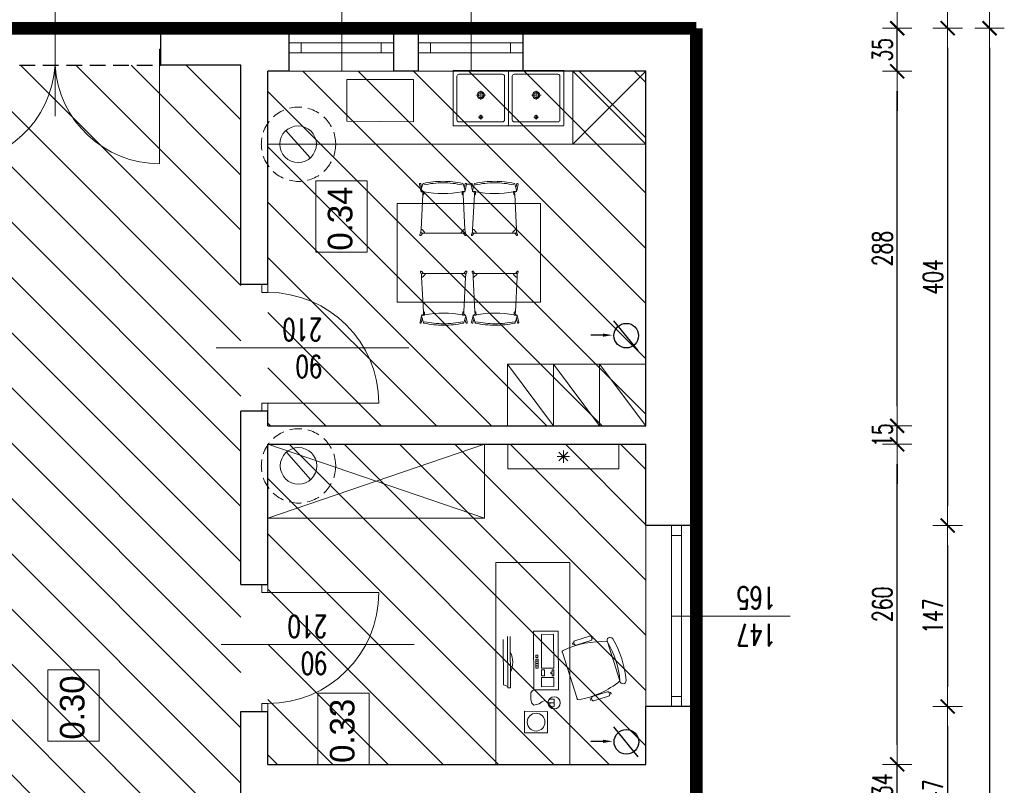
# Model space of a CAD drawing. Header units: millimetres. Extents: x -2948 to 78628, y 64669 to 215420.
# Tile 216 of 256: x 56146 to 56946, y 146527 to 147149. Entities that reach past the tile are written whole.
import ezdxf

# ---------------------------------------------------------------- set-up
doc = ezdxf.new("R2010")
doc.units = ezdxf.units.MM
for name, pattern in [('ACAD_ISO04W100', [30, 24, -3, 0, -3]), ('B0301', [25, 12.5, -6.25, 0, -6.25]), ('CENTER2', [1.125, 0.75, -0.125, 0.125, -0.125]), ('DASHED2', [0.375, 0.25, -0.125]), ('HIDDEN', [9.525, 6.35, -3.175])]:
    doc.linetypes.add(name, pattern=pattern)
for name, color, linetype, lineweight in [('-stolarka', 103, 'Continuous', 13), ('1_OPIS_OKNA', 60, 'Continuous', 13), ('a_meble', 240, 'Continuous', 5), ('kominy', 7, 'Continuous', 9), ('meble', 3, 'Continuous', 5), ('meble inst', 240, 'Continuous', 5), ('NOWE SCIANY', 3, 'Continuous', 13), ('OPIS', 2, 'Continuous', 13), ('osie', 91, 'ACAD_ISO04W100', 5), ('P_WYPOSAZENIE_SANITARNE', 4, 'Continuous', 5), ('pomiwszczenia', 95, 'Continuous', 20), ('POMOC', 1, 'Continuous', 13), ('STOLARKA', 3, 'Continuous', 13), ('WYMIAR', 5, 'Continuous', 13), ('WYPOSAZENIE_SANITARNE', 122, 'Continuous', 5), ('ŚCIANY', 7, 'Continuous', 30)]:
    doc.layers.add(name, color=color, linetype=linetype, lineweight=lineweight)
for name, color, linetype in [('_POMOCNICZE', 252, 'Continuous'), ('C--L99b', 1, 'Continuous'), ('pomocnicza', 4, 'Continuous'), ('wymiary', 1, 'Continuous')]:
    doc.layers.add(name, color=color, linetype=linetype)
doc.styles.add('style2', font='romans.shx', dxfattribs={"width": 0.7})
doc.dimstyles.new('100', dxfattribs={"dimscale": 80, "dimtxt": 0.2, "dimasz": 0.2, "dimexe": 1.25, "dimexo": 0.625, "dimgap": 0.05, "dimtad": 1, "dimdec": 0, "dimdsep": 46, "dimlunit": 6, "dimtxsty": 'style2', "dimblk1": 'TICK', "dimblk2": 'TICK', "dimsah": 1, "dimcen": 0.2, "dimse1": 1, "dimse2": 1, "dimclrd": 256, "dimclrt": 2, "dimadec": 0, "dimazin": 0, "dimtfac": 1, "dimtdec": 0, "dimtix": 1, "dimtmove": 1, "dimatfit": 0, "dimldrblk": 'DOTSMALL', "dimfxl": 1, "dimtolj": 1, "dimtzin": 0, "dimarcsym": 0})
pattern_1 = [(135, (659746.15, 586523.536), (-22.4506403, -22.4506403), [])]

# ---------------------------------------------------------------- blocks, each defined once
blk = doc.blocks.new('G$C3D992CB9')
at = {"layer": 'STOLARKA'}
for p, q in [((22, 172), (22, 171)), ((22, 171), (30, 171)), ((30, 172), (30, 171)), ((22, 1), (30, 1)), ((22, 1), (22, 0)), ((30, 1), (30, 0))]:
    blk.add_line(p, q, dxfattribs=at)
at = {"layer": 'STOLARKA', "ltscale": 2}
for p, q in [((30, 171), (115.15, 171)), ((30, 1), (115.15, 1))]:
    blk.add_line(p, q, dxfattribs=at)
for centre, start, end in [((30, 171), 273.36646, 0), ((30, 1), 0, 86.63354)]:
    blk.add_arc(centre, 85.15, start, end, dxfattribs=at)
blk = doc.blocks.new('kom')
at = {"layer": 'a_meble'}
for points in [[(39.05, -14.92, -0.401573), (37.5, -14.16, -0.132972), (30.49, 21.93, -1), (27.95, 26.23, -0.112252), (61.8, 37.04, -1), (62.23, 32.06, 0.112252), (30.49, 21.93), (62.23, 32.06, -0.132972), (77.43, -1.41, -0.401573), (76.61, -2.93)], [(71.81, 23.31, 0.414214), (71, 21.74), (74.8, 9.83, 0.414214), (76.37, 9.02), (77.56, 9.4), (77.85, 8.51, -0.414214), (77.65, 8.12), (77.05, 7.93, -0.414214), (76.66, 8.13), (76.37, 9.02), (77.56, 9.4, 0.414214), (78.37, 10.97), (74.57, 22.88, 0.414214), (73, 23.69), (71.81, 23.31), (71.52, 24.21, -0.414214), (71.73, 24.6), (72.32, 24.79, -0.414214), (72.72, 24.59), (73, 23.69)], [(26.56, 8.86), (26.28, 9.76, -0.414214), (26.48, 10.15), (27.07, 10.34, -0.414214), (27.47, 10.14), (27.75, 9.24), (26.56, 8.86, 0.414214), (25.75, 7.29), (29.55, -4.62, 0.414214), (31.12, -5.43), (32.32, -5.05), (32.6, -5.94, -0.414214), (32.4, -6.33), (31.8, -6.52, -0.414214), (31.41, -6.32), (31.12, -5.43), (32.32, -5.05, 0.414214), (33.13, -3.48), (29.32, 8.43, 0.414214), (27.75, 9.24)], [(38.99, -57, -0.234116), (55.02, -56.92)]]:
    blk.add_lwpolyline(points, format="xyb", dxfattribs=at)
for points in [[(76.54, -2.73), (38.99, -14.72)], [(82.6, -68.76), (129.99, -68.76), (129.99, -8.76), (-34.01, -8.76), (-34.01, -68.76), (82.6, -68.76)], [(77.09, -25.49), (77.02, -21.47), (82.99, -21.38), (83.14, -25.32)], [(80.13, -26.42), (80, -21.43), (80.41, -26.41)], [(80.61, -26.54), (78.88, -27.31), (78.12, -29.05), (79.09, -31.36), (80.73, -33.56), (81.91, -37.79), (80.14, -39.5), (77.58, -40.31), (71.93, -40.33), (70.01, -38.97), (69.41, -36.59)], [(51.91, -36.36), (50.03, -36.37), (50.02, -34.5), (51.9, -34.49)], [(51.9, -34.49), (51.91, -36.36)], [(26.23, -57.05), (67.78, -56.86), (67.79, -59.15), (26.24, -59.34)], [(28.61, -62.82), (65.46, -62.65), (66.62, -59.15)]]:
    blk.add_lwpolyline(points, dxfattribs=at)
for points in [[(21.82, -18.06), (69.32, -17.84), (69.41, -37.84), (21.91, -38.06)], [(24.34, -21.8), (51.84, -21.68), (51.89, -31.68), (24.39, -31.8)], [(56.22, -22.91), (56.23, -24.16), (54.98, -24.16), (54.97, -22.91), (53.1, -22.92), (53.09, -21.67), (58.09, -21.65), (58.1, -22.9)], [(66.84, -21.61), (66.89, -31.61), (59.39, -31.64), (59.34, -21.64)], [(53.14, -31.67), (53.12, -29.17), (58.12, -29.15), (58.14, -31.65)], [(86.87, -45.37), (104.43, -45.41), (104.47, -26.83), (86.92, -26.78)], [(41.27, -34.54), (43.15, -34.53), (43.16, -36.4), (41.28, -36.41)], [(44.41, -36.4), (44.4, -34.52), (46.27, -34.51), (46.28, -36.39)], [(46.27, -34.51), (48.15, -34.5), (48.16, -36.38), (46.28, -36.39)], [(48.15, -34.5), (50.02, -34.5), (50.03, -36.37), (48.16, -36.38)]]:
    blk.add_lwpolyline(points, close=True, dxfattribs=at)
for centre, radius in [((80, -21.43), 5), ((95.67, -36.1), 7.23)]:
    blk.add_circle(centre, radius, dxfattribs=at)
blk = doc.blocks.new('TICK')
at = {"color": 5}
for p, q in [((0, -0.75), (0, 0.75)), ((-1, 0), (1, 0))]:
    blk.add_line(p, q, dxfattribs=at)
at = {"const_width": 0.1}
blk.add_lwpolyline([(-0.354, -0.354), (0.354, 0.354)], dxfattribs=at)
blk = doc.blocks.new('*D1629')
at = {"layer": 'Defpoints', "color": 0, "ltscale": 2, "transparency": 16777216}
for p in [(56735.94, 147141.67), (56735.94, 146737.67), (56899.51, 146737.67)]:
    blk.add_point(p, dxfattribs=at)
at = {"layer": 'WYMIAR', "lineweight": -2, "ltscale": 2, "transparency": 16777216}
blk.add_line((56899.51, 147125.67), (56899.51, 146753.67), dxfattribs=at)
at = {"layer": 'WYMIAR', "lineweight": -2, "ltscale": 2, "transparency": 16777216, "xscale": 16, "yscale": 16, "zscale": 16}
for p, rotation in [((56899.51, 147141.67), 90), ((56899.51, 146737.67), 270)]:
    blk.add_blockref('TICK', p, dxfattribs=dict(at, rotation=rotation))
at = {"layer": 'WYMIAR', "color": 2, "ltscale": 2, "transparency": 16777216, "insert": (56887.51, 146939.67), "char_height": 16, "attachment_point": 5, "rotation": 90, "style": 'style2'}
blk.add_mtext('\\A1;404', dxfattribs=at)
blk = doc.blocks.new('_DotSmall')
at = {"layer": 'OPIS', "color": 0, "const_width": 0.5}
blk.add_lwpolyline([(-0.0625, 0, 1), (0.0625, 0, 1)], format="xyb", close=True, dxfattribs=at)
blk = doc.blocks.new('*D1630')
at = {"layer": 'Defpoints', "color": 0, "ltscale": 2, "transparency": 16777216}
for p in [(56735.94, 146737.67), (56727.6, 146590.67), (56899.51, 146590.67)]:
    blk.add_point(p, dxfattribs=at)
at = {"layer": 'WYMIAR', "lineweight": -2, "ltscale": 2, "transparency": 16777216}
blk.add_line((56899.51, 146721.67), (56899.51, 146606.67), dxfattribs=at)
at = {"layer": 'WYMIAR', "lineweight": -2, "ltscale": 2, "transparency": 16777216, "xscale": 16, "yscale": 16, "zscale": 16}
for p, rotation in [((56899.51, 146737.67), 90), ((56899.51, 146590.67), 270)]:
    blk.add_blockref('TICK', p, dxfattribs=dict(at, rotation=rotation))
at = {"layer": 'WYMIAR', "color": 2, "ltscale": 2, "transparency": 16777216, "insert": (56887.51, 146664.17), "char_height": 16, "attachment_point": 5, "rotation": 90, "style": 'style2'}
blk.add_mtext('\\A1;147', dxfattribs=at)
blk = doc.blocks.new('*D1631')
at = {"layer": 'Defpoints', "color": 0, "ltscale": 2, "transparency": 16777216}
for p in [(56727.6, 146590.67), (56727.6, 146443.67), (56899.51, 146443.67)]:
    blk.add_point(p, dxfattribs=at)
at = {"layer": 'WYMIAR', "lineweight": -2, "ltscale": 2, "transparency": 16777216}
blk.add_line((56899.51, 146574.67), (56899.51, 146459.67), dxfattribs=at)
at = {"layer": 'WYMIAR', "lineweight": -2, "ltscale": 2, "transparency": 16777216, "xscale": 16, "yscale": 16, "zscale": 16}
for p, rotation in [((56899.51, 146590.67), 90), ((56899.51, 146443.67), 270)]:
    blk.add_blockref('TICK', p, dxfattribs=dict(at, rotation=rotation))
at = {"layer": 'WYMIAR', "color": 2, "ltscale": 2, "transparency": 16777216, "insert": (56887.51, 146517.17), "char_height": 16, "attachment_point": 5, "rotation": 90, "style": 'style2'}
blk.add_mtext('\\A1;147', dxfattribs=at)
blk = doc.blocks.new('umywalka Starck X 57x57 rzut')
for p, q in [((8123.9, 1956.5, 0), (8123.9, 1911.5, 0)), ((8125.9, 1958.5, 0), (8170.9, 1958.5, 0)), ((8172.9, 1956.5, 0), (8172.9, 1911.5, 0)), ((8125.9, 1909.5, 0), (8170.9, 1909.5, 0))]:
    blk.add_line(p, q)
at = {"elevation": 0}
blk.add_lwpolyline([(8176.9, 1961.8, 0.414214), (8176.2, 1962.5), (8120.6, 1962.5, 0.414214), (8119.9, 1961.8), (8119.9, 1906.2, 0.414214), (8120.6, 1905.5), (8176.2, 1905.5, 0.414214), (8176.9, 1906.2)], format="xyb", close=True, dxfattribs=at)
blk.add_circle((8148.4, 1953.5, 0), 1.75)
at = {"linetype": 'Continuous'}
for radius in [3.75, 2.6]:
    blk.add_circle((8148.4, 1931, 0), radius, dxfattribs=at)
for centre, start, end in [((8125.9, 1956.5, 0), 90, 180), ((8170.9, 1956.5, 0), 0, 90), ((8125.9, 1911.5, 0), 180, 270), ((8170.9, 1911.5, 0), 270, 0)]:
    blk.add_arc(centre, 2, start, end)
at = {"layer": 'osie', "linetype": 'CENTER2', "ltscale": 5}
for p, q in [((8148.4, 1955.9, 0), (8148.4, 1951.2, 0)), ((8150.7, 1953.5, 0), (8146, 1953.5, 0)), ((8148.4, 1935.9, 0), (8148.4, 1926.1, 0)), ((8143.3, 1931, 0), (8153.3, 1931, 0))]:
    blk.add_line(p, q, dxfattribs=at)
blk = doc.blocks.new('A$C25880EC6')
for p, q in [((22.7, 69.55), (24.18, 62.97)), ((24.06, 69.9), (25.01, 66.15)), ((26.22, 69.89), (24.27, 63.3)), ((24.98, 61.87), (25.62, 61.75)), ((26.28, 60.92), (26.18, 59.01)), ((27.2, 59.46), (27.33, 61.93)), ((27.33, 61.93), (27.33, 62.12)), ((66.03, 61.93), (66.03, 62.12)), ((66.15, 59.46), (66.03, 61.93)), ((67.08, 60.92), (67.18, 59.01)), ((67.14, 69.89), (69.08, 63.3)), ((68.38, 61.87), (67.74, 61.75)), ((69.3, 69.9), (68.34, 66.15)), ((70.66, 69.55), (69.18, 62.97)), ((75.03, 69.72), (70.68, 69.72)), ((75.05, 69.55), (76.53, 62.97)), ((76.41, 69.9), (77.36, 66.15)), ((78.57, 69.89), (76.63, 63.3)), ((77.33, 61.87), (77.97, 61.75)), ((78.63, 60.92), (78.53, 59.01)), ((79.55, 59.46), (79.68, 61.93)), ((79.68, 61.93), (79.68, 62.12)), ((118.38, 61.93), (118.38, 62.12)), ((118.51, 59.46), (118.38, 61.93)), ((119.43, 60.92), (119.53, 59.01)), ((119.49, 69.89), (121.43, 63.3)), ((120.73, 61.87), (120.09, 61.75)), ((121.65, 69.9), (120.7, 66.15)), ((123.01, 69.55), (121.53, 62.97)), ((0, -50), (0, 50)), ((0, 50), (145.71, 50)), ((26.18, 59.01), (24.38, 23.68)), ((26.21, 59.01), (26.68, 58.99)), ((67.14, 59.01), (66.68, 58.99)), ((67.18, 59.01), (68.98, 23.68)), ((78.53, 59.01), (76.73, 23.68)), ((78.56, 59.01), (79.03, 58.99)), ((119.5, 59.01), (119.03, 58.99)), ((119.53, 59.01), (121.33, 23.68)), ((145.71, -50), (145.71, 50)), ((23.23, 18.45), (24.24, 21.14)), ((24.38, 23.68), (24.25, 21.2)), ((24.38, 23.68), (25.18, 23.64)), ((24.38, 23.68), (25.18, 23.64)), ((25.52, 23.48), (27.93, 20.94)), ((25.52, 23.48), (27.93, 20.94)), ((28.06, 20.6), (28.06, 19.8)), ((28.06, 20.6), (28.06, 19.8)), ((65.29, 20.6), (65.29, 19.8)), ((65.29, 20.6), (65.29, 19.8)), ((67.84, 23.48), (65.43, 20.94)), ((67.84, 23.48), (65.43, 20.94)), ((68.98, 23.68), (68.18, 23.64)), ((68.98, 23.68), (68.18, 23.64)), ((68.98, 23.68), (69.11, 21.2)), ((70.13, 18.45), (69.12, 21.14)), ((75.58, 18.45), (76.59, 21.14)), ((76.73, 23.68), (76.6, 21.2)), ((76.73, 23.68), (77.53, 23.64)), ((76.73, 23.68), (77.53, 23.64)), ((77.87, 23.48), (80.28, 20.94)), ((77.87, 23.48), (80.28, 20.94)), ((80.42, 20.6), (80.42, 19.8)), ((80.42, 20.6), (80.42, 19.8)), ((117.64, 20.6), (117.64, 19.8)), ((117.64, 20.6), (117.64, 19.8)), ((120.19, 23.48), (117.78, 20.94)), ((120.19, 23.48), (117.78, 20.94)), ((121.33, 23.68), (120.53, 23.64)), ((121.33, 23.68), (120.53, 23.64)), ((121.33, 23.68), (121.46, 21.2)), ((122.48, 18.45), (121.47, 21.14)), ((24.45, 17.8), (25.77, 19.71)), ((25.94, 19.8), (28.06, 19.8)), ((28.06, 19.8), (46.68, 19.8)), ((65.29, 19.8), (46.68, 19.8)), ((67.42, 19.8), (65.29, 19.8)), ((68.9, 17.8), (67.58, 19.71)), ((76.8, 17.8), (78.13, 19.71)), ((78.29, 19.8), (80.42, 19.8)), ((80.42, 19.8), (99.03, 19.8)), ((117.64, 19.8), (99.03, 19.8)), ((119.77, 19.8), (117.64, 19.8)), ((121.26, 17.8), (119.93, 19.71)), ((23.86, -19.54), (24.87, -22.23)), ((25.09, -18.88), (26.41, -20.8)), ((69.54, -18.88), (68.22, -20.8)), ((70.77, -19.54), (69.75, -22.23)), ((76.21, -19.54), (77.23, -22.23)), ((77.44, -18.88), (78.76, -20.8)), ((121.89, -18.88), (120.57, -20.8)), ((123.12, -19.54), (122.11, -22.23)), ((25.02, -24.77), (24.89, -22.29)), ((25.02, -24.77), (25.81, -24.72)), ((25.02, -24.77), (25.81, -24.72)), ((26.81, -60.1), (25.02, -24.77)), ((26.15, -24.57), (28.56, -22.03)), ((26.15, -24.57), (28.56, -22.03)), ((26.57, -20.89), (28.7, -20.89)), ((28.7, -20.89), (47.31, -20.89)), ((28.7, -21.69), (28.7, -20.89)), ((28.7, -21.69), (28.7, -20.89)), ((65.93, -20.89), (47.31, -20.89)), ((68.05, -20.89), (65.93, -20.89)), ((65.93, -21.69), (65.93, -20.89)), ((65.93, -21.69), (65.93, -20.89)), ((68.48, -24.57), (66.07, -22.03)), ((68.48, -24.57), (66.07, -22.03)), ((67.81, -60.1), (69.61, -24.77)), ((69.61, -24.77), (68.81, -24.72)), ((69.61, -24.77), (68.81, -24.72)), ((69.61, -24.77), (69.74, -22.29)), ((77.37, -24.77), (77.24, -22.29)), ((77.37, -24.77), (78.17, -24.72)), ((77.37, -24.77), (78.17, -24.72)), ((79.17, -60.1), (77.37, -24.77)), ((78.5, -24.57), (80.91, -22.03)), ((78.5, -24.57), (80.91, -22.03)), ((78.93, -20.89), (81.05, -20.89)), ((81.05, -20.89), (99.67, -20.89)), ((81.05, -21.69), (81.05, -20.89)), ((81.05, -21.69), (81.05, -20.89)), ((118.28, -20.89), (99.67, -20.89)), ((120.4, -20.89), (118.28, -20.89)), ((118.28, -21.69), (118.28, -20.89)), ((118.28, -21.69), (118.28, -20.89)), ((120.83, -24.57), (118.42, -22.03)), ((120.83, -24.57), (118.42, -22.03)), ((120.17, -60.1), (121.96, -24.77)), ((121.96, -24.77), (121.17, -24.72)), ((121.96, -24.77), (121.17, -24.72)), ((121.96, -24.77), (122.09, -22.29)), ((145.71, -50), (0, -50)), ((23.34, -70.64), (24.81, -64.06)), ((24.69, -70.99), (25.65, -67.24)), ((26.85, -70.98), (24.91, -64.38)), ((25.61, -62.96), (26.25, -62.84)), ((26.91, -62.01), (26.81, -60.1)), ((26.85, -60.1), (27.31, -60.07)), ((27.84, -60.55), (27.96, -63.02)), ((27.96, -63.02), (27.96, -63.21)), ((66.79, -60.55), (66.66, -63.02)), ((66.66, -63.02), (66.66, -63.21)), ((67.78, -60.1), (67.31, -60.07)), ((67.72, -62.01), (67.81, -60.1)), ((67.77, -70.98), (69.72, -64.38)), ((69.01, -62.96), (68.37, -62.84)), ((69.94, -70.99), (68.98, -67.24)), ((71.29, -70.64), (69.81, -64.06)), ((75.69, -70.64), (77.17, -64.06)), ((77.04, -70.99), (78, -67.24)), ((79.2, -70.98), (77.26, -64.38)), ((77.97, -62.96), (78.61, -62.84)), ((79.26, -62.01), (79.17, -60.1)), ((79.2, -60.1), (79.66, -60.07)), ((80.19, -60.55), (80.32, -63.02)), ((80.32, -63.02), (80.32, -63.21)), ((119.14, -60.55), (119.02, -63.02)), ((119.02, -63.02), (119.02, -63.21)), ((120.13, -60.1), (119.67, -60.07)), ((120.07, -62.01), (120.17, -60.1)), ((120.13, -70.98), (122.07, -64.38)), ((121.37, -62.96), (120.73, -62.84)), ((122.29, -70.99), (121.33, -67.24)), ((123.64, -70.64), (122.17, -64.06))]:
    blk.add_line(p, q)
for centre, radius, start, end in [((23.38, 69.72), 0.7, 14.51051, 194.51051), ((26.92, 69.62), 0.756, 102.60488, 165.0833), ((46.68, -18.72), 91.28, 90, 102.60488), ((46.68, -20.27), 91.28, 90, 102.39438), ((46.68, -18.72), 91.28, 77.39512, 90), ((46.68, -20.27), 91.28, 77.60562, 90), ((66.43, 69.62), 0.756, 14.9167, 77.39512), ((69.98, 69.72), 0.7, 345.48949, 165.48949), ((75.73, 69.72), 0.7, 14.51051, 194.51051), ((79.28, 69.62), 0.756, 102.60488, 165.0833), ((99.03, -18.72), 91.28, 90, 102.60488), ((99.03, -20.27), 91.28, 90, 102.39438), ((99.03, -18.72), 91.28, 77.39512, 90), ((99.03, -20.27), 91.28, 77.60562, 90), ((118.78, 69.62), 0.756, 14.9167, 77.39512), ((122.33, 69.72), 0.7, 345.48949, 165.48949), ((24.75, 63.15), 0.5, 163.58601, 211.1782), ((27.33, 72.64), 10.44, 256.15037, 268.60301), ((25.48, 60.96), 0.8, 357.08601, 79.76954), ((46.68, 164.67), 104.55, 259.33383, 280.66617), ((66.03, 72.64), 10.44, 271.39699, 283.84963), ((67.88, 60.96), 0.8, 100.23046, 182.91399), ((68.6, 63.15), 0.5, 328.8218, 16.41399), ((77.11, 63.15), 0.5, 163.58601, 211.1782), ((79.68, 72.64), 10.44, 256.15037, 268.60301), ((77.83, 60.96), 0.8, 357.08601, 79.76954), ((99.03, 164.67), 104.55, 259.33383, 280.66617), ((118.38, 72.64), 10.44, 271.39699, 283.84963), ((120.23, 60.96), 0.8, 100.23046, 182.91399), ((120.95, 63.15), 0.5, 328.8218, 16.41399), ((26.7, 59.49), 0.5, 267.02978, 357.08601), ((66.65, 59.49), 0.5, 182.91399, 272.97022), ((79.05, 59.49), 0.5, 267.02978, 357.08601), ((119.01, 59.49), 0.5, 182.91399, 272.97022), ((24.05, 21.21), 0.2, 339.37718, 357.02978), ((25.15, 23.14), 0.5, 43.51489, 87.02978), ((25.15, 23.14), 0.5, 43.51489, 87.02978), ((27.56, 20.6), 0.5, 0, 43.51489), ((27.56, 20.6), 0.5, 0, 43.51489), ((65.79, 20.6), 0.5, 136.48511, 180), ((65.79, 20.6), 0.5, 136.48511, 180), ((68.2, 23.14), 0.5, 92.97022, 136.48511), ((68.2, 23.14), 0.5, 92.97022, 136.48511), ((69.3, 21.21), 0.2, 182.97022, 200.62282), ((76.4, 21.21), 0.2, 339.37718, 357.02978), ((77.5, 23.14), 0.5, 43.51489, 87.02978), ((77.5, 23.14), 0.5, 43.51489, 87.02978), ((79.92, 20.6), 0.5, 0, 43.51489), ((79.92, 20.6), 0.5, 0, 43.51489), ((118.14, 20.6), 0.5, 136.48511, 180), ((118.14, 20.6), 0.5, 136.48511, 180), ((120.56, 23.14), 0.5, 92.97022, 136.48511), ((120.56, 23.14), 0.5, 92.97022, 136.48511), ((121.66, 21.21), 0.2, 182.97022, 200.62282), ((23.88, 18.2), 0.7, 155.87708, 324.97136), ((25.94, 19.6), 0.2, 90, 145.09695), ((67.42, 19.6), 0.2, 34.90305, 90), ((69.48, 18.2), 0.7, 215.02864, 24.12292), ((76.23, 18.2), 0.7, 155.87708, 324.97136), ((78.29, 19.6), 0.2, 90, 145.09695), ((119.77, 19.6), 0.2, 34.90305, 90), ((121.83, 18.2), 0.7, 215.02864, 24.12292), ((24.51, -19.29), 0.7, 35.02864, 204.12292), ((70.11, -19.29), 0.7, 335.87708, 144.97136), ((76.87, -19.29), 0.7, 35.02864, 204.12292), ((122.47, -19.29), 0.7, 335.87708, 144.97136), ((24.69, -22.3), 0.2, 2.97022, 20.62282), ((25.79, -24.23), 0.5, 272.97022, 316.48511), ((25.79, -24.23), 0.5, 272.97022, 316.48511), ((26.57, -20.69), 0.2, 214.90305, 270), ((28.2, -21.69), 0.5, 316.48511, 0), ((28.2, -21.69), 0.5, 316.48511, 0), ((66.43, -21.69), 0.5, 180, 223.51489), ((66.43, -21.69), 0.5, 180, 223.51489), ((68.05, -20.69), 0.2, 270, 325.09695), ((68.84, -24.23), 0.5, 223.51489, 267.02978), ((68.84, -24.23), 0.5, 223.51489, 267.02978), ((69.94, -22.3), 0.2, 159.37718, 177.02978), ((77.04, -22.3), 0.2, 2.97022, 20.62282), ((78.14, -24.23), 0.5, 272.97022, 316.48511), ((78.14, -24.23), 0.5, 272.97022, 316.48511), ((78.93, -20.69), 0.2, 214.90305, 270), ((80.55, -21.69), 0.5, 316.48511, 0), ((80.55, -21.69), 0.5, 316.48511, 0), ((118.78, -21.69), 0.5, 180, 223.51489), ((118.78, -21.69), 0.5, 180, 223.51489), ((120.4, -20.69), 0.2, 270, 325.09695), ((121.19, -24.23), 0.5, 223.51489, 267.02978), ((121.19, -24.23), 0.5, 223.51489, 267.02978), ((122.29, -22.3), 0.2, 159.37718, 177.02978), ((25.39, -64.24), 0.5, 148.8218, 196.41399), ((27.96, -73.73), 10.44, 91.39699, 103.84963), ((26.11, -62.05), 0.8, 280.23046, 2.91399), ((27.34, -60.57), 0.5, 2.91399, 92.97022), ((47.31, 19.18), 91.28, 257.60562, 270), ((47.31, -165.76), 104.55, 79.33383, 100.66617), ((47.31, 19.18), 91.28, 270, 282.39438), ((67.29, -60.57), 0.5, 87.02978, 177.08601), ((66.66, -73.73), 10.44, 76.15037, 88.60301), ((68.52, -62.05), 0.8, 177.08601, 259.76954), ((69.24, -64.24), 0.5, 343.58601, 31.1782), ((77.74, -64.24), 0.5, 148.8218, 196.41399), ((80.32, -73.73), 10.44, 91.39699, 103.84963), ((78.46, -62.05), 0.8, 280.23046, 2.91399), ((79.69, -60.57), 0.5, 2.91399, 92.97022), ((99.67, 19.18), 91.28, 257.60562, 270), ((99.67, -165.76), 104.55, 79.33383, 100.66617), ((99.67, 19.18), 91.28, 270, 282.39438), ((119.64, -60.57), 0.5, 87.02978, 177.08601), ((119.02, -73.73), 10.44, 76.15037, 88.60301), ((120.87, -62.05), 0.8, 177.08601, 259.76954), ((121.59, -64.24), 0.5, 343.58601, 31.1782), ((24.01, -70.81), 0.7, 165.48949, 345.48949), ((27.56, -70.71), 0.756, 194.9167, 257.39512), ((47.31, 17.63), 91.28, 257.39512, 270), ((47.31, 17.63), 91.28, 270, 282.60488), ((67.07, -70.71), 0.756, 282.60488, 345.0833), ((70.61, -70.81), 0.7, 194.51051, 14.51051), ((76.37, -70.81), 0.7, 165.48949, 345.48949), ((79.91, -70.71), 0.756, 194.9167, 257.39512), ((99.67, 17.63), 91.28, 257.39512, 270), ((99.67, 17.63), 91.28, 270, 282.60488), ((119.42, -70.71), 0.756, 282.60488, 345.0833), ((122.97, -70.81), 0.7, 194.51051, 14.51051)]:
    blk.add_arc(centre, radius, start, end)
at = {"extrusion": (0, 0, -1)}
for centre, major_axis, ratio, start_param, end_param in [((24.98, 62.97), (0, 1.1), 0.727273, 3.141593, 4.712389), ((24.94, 63.6), (0, 1.1), 0.727273, 3.281456, 4.018429), ((27.02, 62.12), (0.305, 0), 0.306923, -1.406459, 0.051116), ((77.33, 62.97), (0, 1.1), 0.727273, 3.141593, 4.712389), ((77.29, 63.6), (0, 1.1), 0.727273, 3.281456, 4.018429), ((79.38, 62.12), (0.305, 0), 0.306923, -1.406459, 0.051116), ((25.2, 20.77), (-0.778, 0.778), 0.727273, 3.663256, 4.730066), ((68.16, 20.76), (0.736, 0.817), 0.727273, 0.765622, 1.588473), ((77.55, 20.77), (-0.778, 0.778), 0.727273, 3.663256, 4.730066), ((120.51, 20.76), (0.736, 0.817), 0.727273, 0.765622, 1.588473), ((25.83, -21.85), (0.736, 0.817), 0.727273, 3.907214, 4.730066), ((68.79, -21.86), (-0.778, 0.778), 0.727273, 0.521663, 1.588473), ((78.19, -21.85), (0.736, 0.817), 0.727273, 3.907214, 4.730066), ((121.15, -21.86), (-0.778, 0.778), 0.727273, 0.521663, 1.588473), ((66.97, -63.21), (-0.305, 0), 0.306923, -1.406459, 0.051116), ((69.01, -64.06), (0, 1.1), 0.727273, 0, 1.570796), ((69.05, -64.69), (0, 1.1), 0.727273, 0.139864, 0.876837), ((119.32, -63.21), (-0.305, 0), 0.306923, -1.406459, 0.051116), ((121.37, -64.06), (0, 1.1), 0.727273, 0, 1.570796), ((121.4, -64.69), (0, 1.1), 0.727273, 0.139864, 0.876837)]:
    blk.add_ellipse(centre, major_axis=major_axis, ratio=ratio, start_param=start_param, end_param=end_param, dxfattribs=at)
for centre, major_axis, ratio, start_param, end_param in [((66.33, 62.12), (-0.305, 0), 0.306923, -1.406459, 0.051116), ((68.38, 62.97), (0, 1.1), 0.727273, 3.141593, 4.712389), ((68.41, 63.6), (0, 1.1), 0.727273, 3.281456, 4.018429), ((118.68, 62.12), (-0.305, 0), 0.306923, -1.406459, 0.051116), ((120.73, 62.97), (0, 1.1), 0.727273, 3.141593, 4.712389), ((120.77, 63.6), (0, 1.1), 0.727273, 3.281456, 4.018429), ((25.2, 20.76), (-0.736, 0.817), 0.727273, 0.765622, 1.588473), ((68.16, 20.77), (0.778, 0.778), 0.727273, 3.663256, 4.730066), ((77.55, 20.76), (-0.736, 0.817), 0.727273, 0.765622, 1.588473), ((120.51, 20.77), (0.778, 0.778), 0.727273, 3.663256, 4.730066), ((25.83, -21.86), (0.778, 0.778), 0.727273, 0.521663, 1.588473), ((68.79, -21.85), (-0.736, 0.817), 0.727273, 3.907214, 4.730066), ((78.18, -21.86), (0.778, 0.778), 0.727273, 0.521663, 1.588473), ((121.15, -21.85), (-0.736, 0.817), 0.727273, 3.907214, 4.730066), ((25.61, -64.06), (0, 1.1), 0.727273, 0, 1.570796), ((25.58, -64.69), (0, 1.1), 0.727273, 0.139864, 0.876837), ((27.66, -63.21), (0.305, 0), 0.306923, -1.406459, 0.051116), ((77.97, -64.06), (0, 1.1), 0.727273, 0, 1.570796), ((77.93, -64.69), (0, 1.1), 0.727273, 0.139864, 0.876837), ((80.01, -63.21), (0.305, 0), 0.306923, -1.406459, 0.051116)]:
    blk.add_ellipse(centre, major_axis=major_axis, ratio=ratio, start_param=start_param, end_param=end_param)
blk = doc.blocks.new('*D1691')
at = {"layer": 'Defpoints', "color": 0, "ltscale": 2, "transparency": 16777216}
for p in [(56721.97, 147141.67), (56721.97, 137474.67), (56933.55, 137474.67)]:
    blk.add_point(p, dxfattribs=at)
at = {"layer": 'WYMIAR', "lineweight": -2, "ltscale": 2, "transparency": 16777216}
blk.add_line((56933.55, 147125.67), (56933.55, 137490.67), dxfattribs=at)
at = {"layer": 'WYMIAR', "lineweight": -2, "ltscale": 2, "transparency": 16777216, "xscale": 16, "yscale": 16, "zscale": 16}
for p, rotation in [((56933.55, 147141.67), 90), ((56933.55, 137474.67), 270)]:
    blk.add_blockref('TICK', p, dxfattribs=dict(at, rotation=rotation))
at = {"layer": 'WYMIAR', "color": 2, "ltscale": 2, "transparency": 16777216, "insert": (56921.55, 142308.17), "char_height": 16, "attachment_point": 5, "rotation": 90, "style": 'style2'}
blk.add_mtext('\\A1;9\xa0667', dxfattribs=at)
blk = doc.blocks.new('*D1766')
at = {"layer": 'Defpoints', "color": 0, "ltscale": 2, "transparency": 16777216}
for p in [(56654.26, 146543.67), (56858.51, 146543.67), (56654.26, 146509.67)]:
    blk.add_point(p, dxfattribs=at)
at = {"layer": 'WYMIAR', "lineweight": -2, "ltscale": 2, "transparency": 16777216}
for p, q in [((56858.51, 146559.67), (56858.51, 146575.67)), ((56858.51, 146509.67), (56858.51, 146543.67)), ((56858.51, 146493.67), (56858.51, 146477.67))]:
    blk.add_line(p, q, dxfattribs=at)
at = {"layer": 'WYMIAR', "lineweight": -2, "ltscale": 2, "transparency": 16777216, "xscale": 16, "yscale": 16, "zscale": 16}
for p, rotation in [((56858.51, 146543.67), 270), ((56858.51, 146509.67), 90)]:
    blk.add_blockref('TICK', p, dxfattribs=dict(at, rotation=rotation))
at = {"layer": 'WYMIAR', "color": 2, "ltscale": 2, "transparency": 16777216, "insert": (56846.51, 146526.67), "char_height": 16, "attachment_point": 5, "rotation": 90, "style": 'style2'}
blk.add_mtext('\\A1;34', dxfattribs=at)
blk = doc.blocks.new('*D1767')
at = {"layer": 'Defpoints', "color": 0, "ltscale": 2, "transparency": 16777216}
for p in [(56654.26, 146803.67), (56858.51, 146803.67), (56654.26, 146543.67)]:
    blk.add_point(p, dxfattribs=at)
at = {"layer": 'WYMIAR', "lineweight": -2, "ltscale": 2, "transparency": 16777216}
blk.add_line((56858.51, 146559.67), (56858.51, 146787.67), dxfattribs=at)
at = {"layer": 'WYMIAR', "lineweight": -2, "ltscale": 2, "transparency": 16777216, "xscale": 16, "yscale": 16, "zscale": 16}
for p, rotation in [((56858.51, 146803.67), 90), ((56858.51, 146543.67), 270)]:
    blk.add_blockref('TICK', p, dxfattribs=dict(at, rotation=rotation))
at = {"layer": 'WYMIAR', "color": 2, "ltscale": 2, "transparency": 16777216, "insert": (56846.51, 146673.67), "char_height": 16, "attachment_point": 5, "rotation": 90, "style": 'style2'}
blk.add_mtext('\\A1;260', dxfattribs=at)
blk = doc.blocks.new('*D1768')
at = {"layer": 'Defpoints', "color": 0, "ltscale": 2, "transparency": 16777216}
for p in [(56654.26, 146818.67), (56858.51, 146818.67), (56654.26, 146803.67)]:
    blk.add_point(p, dxfattribs=at)
at = {"layer": 'WYMIAR', "lineweight": -2, "ltscale": 2, "transparency": 16777216}
for p, q in [((56858.51, 146834.67), (56858.51, 146850.67)), ((56858.51, 146803.67), (56858.51, 146818.67)), ((56858.51, 146787.67), (56858.51, 146771.67))]:
    blk.add_line(p, q, dxfattribs=at)
at = {"layer": 'WYMIAR', "lineweight": -2, "ltscale": 2, "transparency": 16777216, "xscale": 16, "yscale": 16, "zscale": 16}
for p, rotation in [((56858.51, 146818.67), 270), ((56858.51, 146803.67), 90)]:
    blk.add_blockref('TICK', p, dxfattribs=dict(at, rotation=rotation))
at = {"layer": 'WYMIAR', "color": 2, "ltscale": 2, "transparency": 16777216, "insert": (56846.51, 146811.17), "char_height": 16, "attachment_point": 5, "rotation": 90, "style": 'style2'}
blk.add_mtext('\\A1;15', dxfattribs=at)
blk = doc.blocks.new('*D1769')
at = {"layer": 'Defpoints', "color": 0, "ltscale": 2, "transparency": 16777216}
for p in [(56654.26, 147106.67), (56858.51, 147106.67), (56654.26, 146818.67)]:
    blk.add_point(p, dxfattribs=at)
at = {"layer": 'WYMIAR', "lineweight": -2, "ltscale": 2, "transparency": 16777216}
blk.add_line((56858.51, 146834.67), (56858.51, 147090.67), dxfattribs=at)
at = {"layer": 'WYMIAR', "lineweight": -2, "ltscale": 2, "transparency": 16777216, "xscale": 16, "yscale": 16, "zscale": 16}
for p, rotation in [((56858.51, 147106.67), 90), ((56858.51, 146818.67), 270)]:
    blk.add_blockref('TICK', p, dxfattribs=dict(at, rotation=rotation))
at = {"layer": 'WYMIAR', "color": 2, "ltscale": 2, "transparency": 16777216, "insert": (56846.51, 146962.67), "char_height": 16, "attachment_point": 5, "rotation": 90, "style": 'style2'}
blk.add_mtext('\\A1;288', dxfattribs=at)
blk = doc.blocks.new('*D1770')
at = {"layer": 'Defpoints', "color": 0, "ltscale": 2, "transparency": 16777216}
for p in [(56654.26, 147141.67), (56858.51, 147141.67), (56654.26, 147106.67)]:
    blk.add_point(p, dxfattribs=at)
at = {"layer": 'WYMIAR', "lineweight": -2, "ltscale": 2, "transparency": 16777216}
for p, q in [((56858.51, 147157.67), (56858.51, 147173.67)), ((56858.51, 147106.67), (56858.51, 147141.67)), ((56858.51, 147090.67), (56858.51, 147074.67))]:
    blk.add_line(p, q, dxfattribs=at)
at = {"layer": 'WYMIAR', "lineweight": -2, "ltscale": 2, "transparency": 16777216, "xscale": 16, "yscale": 16, "zscale": 16}
for p, rotation in [((56858.51, 147141.67), 270), ((56858.51, 147106.67), 90)]:
    blk.add_blockref('TICK', p, dxfattribs=dict(at, rotation=rotation))
at = {"layer": 'WYMIAR', "color": 2, "ltscale": 2, "transparency": 16777216, "insert": (56846.51, 147124.17), "char_height": 16, "attachment_point": 5, "rotation": 90, "style": 'style2'}
blk.add_mtext('\\A1;35', dxfattribs=at)

msp = doc.modelspace()

# ---------------------------------------------------------------- hatches: boundary and pattern name
at = {"layer": '_POMOCNICZE', "lineweight": 13, "true_color": 0xf26722, "extrusion": (-8.85905e-08, -2.09366e-08, 1)}
h = msp.add_hatch(dxfattribs=at)
h.set_pattern_fill('ANSI31', color=30, scale=10)
h.set_pattern_definition(pattern_1)
h.paths.add_polyline_path([(56325.26, 147111.67), (56035.26, 147111.67), (56035.26, 145923.67), (56325.26, 145923.67)])
h = msp.add_hatch(dxfattribs=at)
h.set_pattern_fill('ANSI31', color=30, scale=10)
h.set_pattern_definition(pattern_1)
h.paths.add_polyline_path([(56654.26, 147106.67), (56347.26, 147106.67), (56347.26, 146818.67), (56654.26, 146818.67)])
at = {"layer": '_POMOCNICZE', "lineweight": 13, "true_color": 0x93278f, "extrusion": (-8.85905e-08, -2.09366e-08, 1)}
h = msp.add_hatch(dxfattribs=at)
h.set_pattern_fill('ANSI31', color=217, scale=10)
h.set_pattern_definition(pattern_1)
h.paths.add_polyline_path([(56654.26, 146803.67), (56347.26, 146803.67), (56347.26, 146543.67), (56654.26, 146543.67)])

# ---------------------------------------------------------------- linework, layer by layer
at = {"layer": '-stolarka'}
for p, q in [((56675.26, 146737.67), (56675.26, 146590.67)), ((56683.26, 146737.67), (56683.26, 146590.67)), ((56683.26, 146729.67), (56675.26, 146729.67)), ((56683.26, 146598.67), (56675.26, 146598.67))]:
    msp.add_line(p, q, dxfattribs=at)
for p, q in [((56647.97, 146879.81), (56628.26, 146904.06)), ((56619.37, 146892.35), (56609.51, 146892.35)), ((56648.07, 146549.84), (56628.35, 146574.09)), ((56619.47, 146562.38), (56609.61, 146562.38))]:
    msp.add_line(p, q)
for centre in [(56638.39, 146891.94), (56638.49, 146561.97)]:
    msp.add_circle(centre, 10)
for points in [[(56619.37, 146893.66), (56619.37, 146891.04), (56627.25, 146892.35)], [(56619.47, 146563.69), (56619.47, 146561.07), (56627.35, 146562.38)]]:
    msp.add_solid(points)
at = {"layer": '1_OPIS_OKNA'}
msp.add_line((56771.59, 146664.17), (56675.26, 146664.17), dxfattribs=at)
at = {"layer": 'C--L99b', "color": 12, "linetype": 'B0301', "true_color": 0xdb0000, "const_width": 10.37}
for points in [[(56695.26, 147141.67), (55452.26, 147141.67)], [(56695.26, 147141.67), (56695.26, 137474.67)]]:
    msp.add_lwpolyline(points, dxfattribs=at)
at = {"layer": 'kominy', "ltscale": 2}
for points in [[(56381.64, 147036.36), (56361.91, 147058.57)], [(56381.96, 146775.05), (56362.23, 146797.26)]]:
    msp.add_lwpolyline(points, dxfattribs=at)
at = {"layer": 'kominy', "linetype": 'DASHED2', "ltscale": 40}
for centre in [(56372.09, 147047.46), (56372.09, 146786.16)]:
    msp.add_circle(centre, 30.21, dxfattribs=at)
at = {"layer": 'kominy', "ltscale": 2}
for centre in [(56371.77, 147047.46), (56372.09, 146786.16)]:
    msp.add_circle(centre, 14.85, dxfattribs=at)
at = {"layer": 'meble'}
msp.add_line((56347.26, 146803.67), (56523.31, 146743.67), dxfattribs=at)
msp.add_lwpolyline([(56523.31, 146803.67), (56347.26, 146743.67)], dxfattribs=at)
msp.add_lwpolyline([(56523.31, 146803.67), (56347.26, 146803.67), (56347.26, 146743.67), (56523.31, 146743.67)], close=True, dxfattribs=at)
at = {"layer": 'meble inst', "lineweight": 5, "ltscale": 0.02}
for p, q in [((56595.05, 147047.46), (56654.26, 147106.67)), ((56595.05, 147106.67), (56654.26, 147047.46)), ((56347.26, 147047.46), (56654.26, 147047.46))]:
    msp.add_line(p, q, dxfattribs=at)
msp.add_lwpolyline([(56654.26, 147047.46), (56654.26, 147106.67), (56595.05, 147106.67), (56595.05, 147047.46), (56654.26, 147047.46)], dxfattribs=at)
at = {"layer": 'meble inst', "ltscale": 0.02}
msp.add_lwpolyline([(56411.24, 147066.05), (56411.24, 147100.05), (56465.4, 147099.95), (56465.4, 147065.66)], close=True, dxfattribs=at)
at = {"layer": 'NOWE SCIANY'}
for p, q in [((56347.26, 146927.05), (56342.26, 146927.05)), ((56347.26, 146927.05), (56347.26, 146933.55)), ((56461.82, 146882.05), (56305.26, 146882.05)), ((56347.26, 146837.05), (56342.26, 146837.05)), ((56342.26, 146830.55), (56342.26, 146837.05)), ((56347.26, 146830.55), (56347.26, 146837.05)), ((56342.26, 146689.67), (56342.26, 146683.17)), ((56347.26, 146683.17), (56347.26, 146689.67)), ((56347.26, 146683.17), (56342.26, 146683.17)), ((56465.93, 146641), (56309.36, 146641)), ((56347.26, 146593.17), (56342.26, 146593.17)), ((56342.26, 146593.17), (56342.26, 146586.67)), ((56347.26, 146586.67), (56347.26, 146593.17))]:
    msp.add_line(p, q, dxfattribs=at)
at = {"layer": 'NOWE SCIANY', "ltscale": 2}
for p, q in [((56347.26, 146837.05), (56437.26, 146837.05)), ((56347.26, 146683.17), (56437.26, 146683.17))]:
    msp.add_line(p, q, dxfattribs=at)
at = {"layer": 'NOWE SCIANY', "lineweight": 5}
msp.add_lwpolyline([(56340.26, 146933.55), (56347.26, 146933.55)], dxfattribs=at)
at = {"layer": 'NOWE SCIANY', "ltscale": 2}
msp.add_lwpolyline([(56342.26, 146927.05), (56342.26, 146933.55)], dxfattribs=at)
for centre, start, end in [((56347.26, 146837.05), 0, 90), ((56347.26, 146683.17), 270, 0)]:
    msp.add_arc(centre, 90, start, end, dxfattribs=at)
at = {"layer": 'P_WYPOSAZENIE_SANITARNE', "ltscale": 2}
msp.add_lwpolyline([(56632.26, 146783.67), (56542.26, 146783.67), (56542.26, 146803.67), (56632.26, 146803.67)], close=True, dxfattribs=at)
at = {"layer": 'P_WYPOSAZENIE_SANITARNE', "linetype": 'HIDDEN', "ltscale": 2}
for points in [[(56587.26, 146793.67), (56587.26, 146788.67), (56587.26, 146798.67)], [(56587.26, 146793.67), (56582.26, 146793.67), (56592.26, 146793.67), (56587.26, 146793.67)], [(56587.26, 146793.67), (56590.79, 146790.13), (56583.72, 146797.2)], [(56587.26, 146793.67), (56583.72, 146790.13), (56590.79, 146797.2), (56587.26, 146793.67)]]:
    msp.add_lwpolyline(points, dxfattribs=at)
at = {"layer": 'pomiwszczenia'}
for points in [[(56386.13, 146959.8), (56386.13, 147017.69), (56427.82, 147017.69), (56427.82, 146959.8)], [(56168.45, 146562.61), (56168.45, 146620.51), (56210.14, 146620.51), (56210.14, 146562.61)], [(56387.82, 146543.67), (56387.82, 146601.56), (56429.51, 146601.56), (56429.51, 146543.67)]]:
    msp.add_lwpolyline(points, close=True, dxfattribs=at)
at = {"layer": 'POMOC'}
for p, q in [((56407.26, 147106.67), (56407.26, 147263.23)), ((56512.26, 147106.67), (56512.26, 147263.23)), ((56174.26, 147070.26), (56174.26, 147226.83)), ((56364.26, 147141.67), (56449.26, 147141.67)), ((56469.26, 147141.67), (56554.26, 147141.67)), ((56364.26, 147106.67), (56449.26, 147106.67)), ((56469.26, 147106.67), (56554.26, 147106.67)), ((56654.26, 146590.67), (56654.26, 146737.67)), ((56695.26, 146737.67), (56695.26, 146590.67))]:
    msp.add_line(p, q, dxfattribs=at)
at = {"layer": 'pomocnicza', "linetype": 'HIDDEN', "ltscale": 2}
for p, q in [((56088.26, 147141.67), (56260.26, 147141.67)), ((56088.26, 147111.67), (56260.26, 147111.67))]:
    msp.add_line(p, q, dxfattribs=at)
at = {"layer": 'STOLARKA'}
for p, q in [((56364.26, 147129.67), (56449.26, 147129.67)), ((56374.26, 147129.67), (56374.26, 147121.67)), ((56439.26, 147129.67), (56439.26, 147121.67)), ((56469.26, 147129.67), (56554.26, 147129.67)), ((56479.26, 147129.67), (56479.26, 147121.67)), ((56544.26, 147129.67), (56544.26, 147121.67)), ((56364.26, 147121.67), (56449.26, 147121.67)), ((56469.26, 147121.67), (56554.26, 147121.67))]:
    msp.add_line(p, q, dxfattribs=at)
at = {"layer": 'wymiary', "lineweight": 5}
for p, q in [((56541.76, 146868.67), (56579.26, 146818.67)), ((56579.26, 146868.67), (56616.76, 146818.67)), ((56616.76, 146868.67), (56654.26, 146818.67))]:
    msp.add_line(p, q, dxfattribs=at)
for points in [[(56579.26, 146868.67), (56541.76, 146868.67), (56541.76, 146818.67), (56579.26, 146818.67)], [(56616.76, 146868.67), (56579.26, 146868.67), (56579.26, 146818.67), (56616.76, 146818.67)], [(56616.76, 146868.67), (56579.26, 146868.67), (56579.26, 146818.67), (56616.76, 146818.67)], [(56654.26, 146868.67), (56616.76, 146868.67), (56616.76, 146818.67), (56654.26, 146818.67)]]:
    msp.add_lwpolyline(points, close=True, dxfattribs=at)
at = {"layer": 'ŚCIANY', "ltscale": 2}
for p, q in [((56364.26, 147141.67), (56260.26, 147141.67)), ((56260.26, 147111.67), (56260.26, 147141.67)), ((56364.26, 147141.67), (56364.26, 147106.67)), ((56469.26, 147141.67), (56449.26, 147141.67)), ((56449.26, 147141.67), (56449.26, 147106.67)), ((56469.26, 147141.67), (56469.26, 147106.67)), ((56554.26, 147141.67), (56554.26, 147106.67)), ((56695.26, 147141.67), (56554.26, 147141.67)), ((56695.26, 146737.67), (56695.26, 147141.67)), ((56325.26, 147111.67), (56260.26, 147111.67)), ((56325.26, 146991.67), (56325.26, 147111.67)), ((56347.26, 146991.67), (56347.26, 147106.67)), ((56364.26, 147106.67), (56347.26, 147106.67)), ((56469.26, 147106.67), (56449.26, 147106.67)), ((56654.26, 147106.67), (56554.26, 147106.67)), ((56654.26, 146818.67), (56654.26, 147106.67)), ((56325.26, 146933.55), (56325.26, 146991.67)), ((56347.26, 146933.55), (56347.26, 146991.67)), ((56347.26, 146933.55), (56325.26, 146933.55)), ((56325.26, 146689.67), (56325.26, 146830.55)), ((56347.26, 146830.55), (56325.26, 146830.55)), ((56347.26, 146818.67), (56347.26, 146830.55)), ((56347.26, 146818.67), (56654.26, 146818.67)), ((56347.26, 146689.67), (56347.26, 146803.67)), ((56347.26, 146803.67), (56654.26, 146803.67)), ((56654.26, 146737.67), (56654.26, 146803.67)), ((56695.26, 146737.67), (56654.26, 146737.67)), ((56325.26, 146689.67), (56347.26, 146689.67)), ((56654.26, 146543.67), (56654.26, 146590.67)), ((56695.26, 146590.67), (56654.26, 146590.67)), ((56695.26, 146443.67), (56695.26, 146590.67)), ((56325.26, 146441.67), (56325.26, 146586.67)), ((56325.26, 146586.67), (56347.26, 146586.67)), ((56347.26, 146543.67), (56347.26, 146586.67)), ((56347.26, 146543.67), (56654.26, 146543.67))]:
    msp.add_line(p, q, dxfattribs=at)

# ---------------------------------------------------------------- block references
at = {"layer": 'meble inst', "lineweight": 5, "ltscale": 0.02, "xscale": 0.8000000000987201, "yscale": 0.8000000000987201, "zscale": 0.8000000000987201}
msp.add_blockref('A$C25880EC6', (56452.13, 146959.27), dxfattribs=at)
at = {"layer": 'NOWE SCIANY', "rotation": 270}
msp.add_blockref('kom', (56601.2, 146673.66), dxfattribs=at)
at = {"layer": 'STOLARKA', "ltscale": 2, "xscale": -1, "rotation": 90}
msp.add_blockref('G$C3D992CB9', (56260.26, 147146.67), dxfattribs=at)
at = {"layer": 'WYPOSAZENIE_SANITARNE', "extrusion": (0, 0, -1), "xscale": -0.7894736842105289, "yscale": 0.7894736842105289, "zscale": -0.7894736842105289, "rotation": 179.9999890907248}
for p in [(-62953.06, 148611.78, 0.02), (-62998.06, 148611.78, 0.02)]:
    msp.add_blockref('umywalka Starck X 57x57 rzut', p, dxfattribs=at)

# ---------------------------------------------------------------- texts
at = {"layer": '1_OPIS_OKNA', "ltscale": 0.2, "insert": (56760.25, 146639.88), "char_height": 18, "width": 280.1371, "attachment_point": 1, "rotation": 179.99152, "style": 'style2'}
msp.add_mtext('147\\P165', dxfattribs=at)
at = {"layer": 'NOWE SCIANY', "linetype": 'Continuous', "ltscale": 0.2, "char_height": 18, "width": 280.1371, "attachment_point": 1, "rotation": 179.99152, "style": 'style2'}
for insert in [(56391.36, 146857.76), (56395.47, 146616.71)]:
    msp.add_mtext('90\\P210', dxfattribs=dict(at, insert=insert))
at = {"layer": 'pomiwszczenia', "char_height": 20, "attachment_point": 5, "rotation": 90}
for s, insert in [('0.34', (56406.02, 146987.03)), ('0.30', (56188.35, 146589.84)), ('0.33', (56407.72, 146570.89))]:
    msp.add_mtext_dynamic_manual_height_columns(s, width=0.7657, gutter_width=4.5, heights=[0], dxfattribs=dict(at, insert=insert))

# ---------------------------------------------------------------- dimensions: what is measured, and where the dimension line sits
at = {"layer": 'WYMIAR', "ltscale": 2}
for base, p1, p2, picture, middle in [((56858.51, 147141.67), (56654.26, 147106.67), (56654.26, 147141.67), '*D1770', (56846.51, 147124.17)), ((56933.55, 137474.67), (56721.97, 147141.67), (56721.97, 137474.67), '*D1691', (56921.55, 142308.17)), ((56899.51, 146737.67), (56735.94, 147141.67), (56735.94, 146737.67), '*D1629', (56887.51, 146939.67)), ((56858.51, 147106.67), (56654.26, 146818.67), (56654.26, 147106.67), '*D1769', (56846.51, 146962.67)), ((56858.51, 146818.67), (56654.26, 146803.67), (56654.26, 146818.67), '*D1768', (56846.51, 146811.17)), ((56858.51, 146803.67), (56654.26, 146543.67), (56654.26, 146803.67), '*D1767', (56846.51, 146673.67)), ((56899.51, 146590.67), (56735.94, 146737.67), (56727.6, 146590.67), '*D1630', (56887.51, 146664.17)), ((56899.51, 146443.67), (56727.6, 146590.67), (56727.6, 146443.67), '*D1631', (56887.51, 146517.17)), ((56858.51, 146543.67), (56654.26, 146509.67), (56654.26, 146543.67), '*D1766', (56846.51, 146526.67))]:
    dim = msp.add_linear_dim(base=base, p1=p1, p2=p2, angle=90, dimstyle='100', dxfattribs=at)
    dim.commit()
    dim.dimension.update_dxf_attribs({"geometry": picture, "text_midpoint": middle})

doc.saveas('drawing.dxf')
